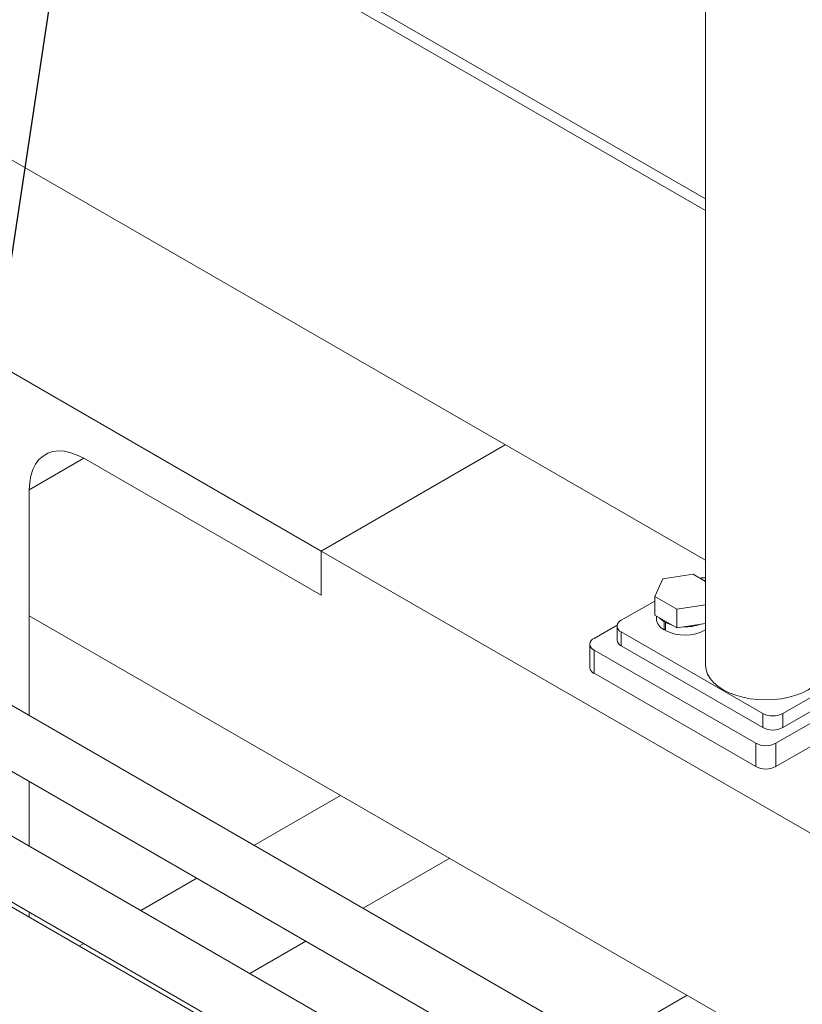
# Model space of a CAD drawing. Header units: millimetres. Extents: x 525 to 29324, y 175 to 20618.
# Tile 55 of 220: x 5165 to 6124, y 7841 to 9047. Entities that reach past the tile are written whole.
import ezdxf

# ---------------------------------------------------------------- set-up
doc = ezdxf.new("R2010")
doc.units = ezdxf.units.MM
doc.linetypes.add('SLD-Continua', pattern=[0])
doc.layers.add('COTAS', color=1, linetype='SLD-Continua')
doc.styles.get("Standard").update_dxf_attribs({"font": 'ARIALN.TTF'})
doc.dimstyles.new('SLDDIMSTYLE0', dxfattribs={"dimtxt": 0.18, "dimasz": 122.5, "dimexe": 0, "dimexo": 0.0625, "dimgap": 0, "dimtad": 0, "dimtih": 1, "dimtoh": 1, "dimdec": 0, "dimrnd": 1e-09, "dimzin": 0, "dimdsep": 46, "dimtxsty": 'Standard', "dimsah": 1, "dimcen": 0.09, "dimadec": 0, "dimazin": 0, "dimtfac": 122.5, "dimtdec": 0, "dimtofl": 0, "dimtmove": 0, "dimatfit": 3, "dimfxl": 1, "dimfrac": 2, "dimtolj": 1, "dimtzin": 0, "dimarcsym": 0})

msp = doc.modelspace()

# ---------------------------------------------------------------- linework, layer by layer
at = {"color": 7, "linetype": 'SLD-Continua', "lineweight": 18, "ltscale": 35}
for p, q in [((6005.2, 9839.2), (6005.2, 8256.3)), ((4461.6, 9718.7), (6005.2, 8827.8)), ((4461.6, 9704.4), (6005.2, 8813.5)), ((6005.2, 8384.8), (4461.6, 9275.7)), ((5534.5, 8396.2), (4792, 8824.7)), ((5534.5, 8396.2), (4792, 8824.7)), ((5534.5, 8396.2), (4792, 8824.7)), ((5534.5, 8396.2), (4792, 8824.7)), ((5534.5, 8396.2), (4792, 8824.7)), ((5534.5, 8396.2), (5759.9, 8526.3)), ((5534.5, 8396.2), (5759.9, 8526.3)), ((5534.5, 8396.2), (5759.9, 8526.3)), ((5534.5, 8396.2), (5759.9, 8526.3)), ((5534.5, 8396.2), (5759.9, 8526.3)), ((5534.5, 8396.2), (5759.9, 8526.3)), ((5534.5, 8396.2), (5759.9, 8526.3)), ((5534.5, 8396.2), (5759.9, 8526.3)), ((5534.5, 8396.2), (5759.9, 8526.3)), ((5534.5, 8396.2), (5759.9, 8526.3)), ((5176.9, 8471.2), (5243.7, 8509.8)), ((5176.9, 8471.2), (5243.7, 8509.8)), ((5176.9, 8471.2), (5243.7, 8509.8)), ((5176.9, 8471.2), (5243.7, 8509.8)), ((5176.9, 8471.2), (5243.7, 8509.8)), ((5243.7, 8509.8), (5534.5, 8341.9)), ((5243.7, 8509.8), (5534.5, 8341.9)), ((5243.7, 8509.8), (5534.5, 8341.9)), ((5243.7, 8509.8), (5534.5, 8341.9)), ((5243.7, 8509.8), (5534.5, 8341.9)), ((5534.5, 8341.9), (5243.7, 8509.8)), ((5534.5, 8341.9), (5243.7, 8509.8)), ((5534.5, 8341.9), (5243.7, 8509.8)), ((5534.5, 8341.9), (5243.7, 8509.8)), ((5534.5, 8341.9), (5243.7, 8509.8)), ((5176.9, 8194.4), (5176.9, 8471.2)), ((5176.9, 8194.4), (5176.9, 8471.2)), ((5176.9, 8194.4), (5176.9, 8471.2)), ((5176.9, 8194.4), (5176.9, 8471.2)), ((5176.9, 8194.4), (5176.9, 8471.2)), ((5176.9, 8471.2), (5176.9, 8316.8)), ((5176.9, 8471.2), (5176.9, 8316.8)), ((5176.9, 8471.2), (5176.9, 8316.8)), ((5176.9, 8471.2), (5176.9, 8316.8)), ((5176.9, 8471.2), (5176.9, 8316.8)), ((5534.5, 8341.9), (5534.5, 8396.2)), ((5534.5, 8341.9), (5534.5, 8396.2)), ((5534.5, 8341.9), (5534.5, 8396.2)), ((5534.5, 8341.9), (5534.5, 8396.2)), ((5534.5, 8341.9), (5534.5, 8396.2)), ((5534.5, 8396.2), (5534.5, 8341.9)), ((7689, 7152.8), (5534.5, 8396.2)), ((5534.5, 8396.2), (5534.5, 8341.9)), ((7689, 7152.8), (5534.5, 8396.2)), ((5534.5, 8396.2), (5534.5, 8341.9)), ((7689, 7152.8), (5534.5, 8396.2)), ((5534.5, 8396.2), (5534.5, 8341.9)), ((7689, 7152.8), (5534.5, 8396.2)), ((5534.5, 8396.2), (5534.5, 8341.9)), ((7689, 7152.8), (5534.5, 8396.2)), ((5942.9, 8340.5), (5952.8, 8362)), ((5952.8, 8362), (5989.9, 8367.7)), ((5989.9, 8367.7), (6005.2, 8358.9)), ((5970, 8324.9), (5942.9, 8340.5)), ((5942.9, 8317.7), (5942.9, 8340.5)), ((5902, 8311.3), (5942.9, 8334.9)), ((6005.2, 8330.3), (5970, 8324.9)), ((7286.7, 7099.1), (5176.9, 8316.8)), ((7286.7, 7099.1), (5176.9, 8316.8)), ((7286.7, 7099.1), (5176.9, 8316.8)), ((7286.7, 7099.1), (5176.9, 8316.8)), ((7286.7, 7099.1), (5176.9, 8316.8)), ((5970, 8302), (5942.9, 8317.7)), ((5945, 8316.5), (5945, 8313.4)), ((5970, 8302), (5970, 8324.9)), ((5868.6, 8289.1), (5897.1, 8305.5)), ((5896.9, 8304.1), (5896.9, 8287)), ((5954.5, 8309.6), (5955.7, 8310.3)), ((5954.5, 8309.6), (5954.5, 8299.6)), ((5956, 8308.7), (5957.2, 8309.4)), ((5956, 8308.7), (5956, 8298.7)), ((6005.2, 8307.4), (5970, 8302)), ((6075.3, 8197), (5902, 8297)), ((5902, 8279.8), (5902, 8297)), ((5956, 8300.4), (5954.5, 8299.6)), ((5863.5, 8282), (5863.5, 8253.4)), ((6075.3, 8179.9), (5902, 8279.8)), ((6066.6, 8160.6), (5868.6, 8274.8)), ((5868.6, 8246.3), (5868.6, 8274.8)), ((6066.6, 8132), (5868.6, 8246.3)), ((6181.7, 8244.1), (6100, 8197)), ((7199, 7027.3), (5128.9, 8222.1)), ((6203.2, 8225.1), (6091.3, 8160.6)), ((6181.7, 8227), (6100, 8179.9)), ((6075.3, 8197), (6075.3, 8179.9)), ((6203.2, 8196.5), (6091.3, 8132)), ((6100, 8179.9), (6100, 8197)), ((5093.9, 8161.4), (7129, 6986.9)), ((6066.6, 8160.6), (6066.6, 8132)), ((6091.3, 8132), (6091.3, 8160.6)), ((7060.4, 6947.3), (4990.3, 8142.1)), ((5176.9, 8034.4), (5176.9, 8113.5)), ((5176.9, 8034.4), (5176.9, 8113.5)), ((5176.9, 8034.4), (5176.9, 8113.5)), ((5176.9, 8034.4), (5176.9, 8113.5)), ((5176.9, 8034.4), (5176.9, 8113.5)), ((5452.1, 8035.5), (5558.2, 8096.7)), ((5452.1, 8035.5), (5558.2, 8096.7)), ((5452.1, 8035.5), (5558.2, 8096.7)), ((5452.1, 8035.5), (5558.2, 8096.7)), ((5452.1, 8035.5), (5558.2, 8096.7)), ((4955.3, 8081.4), (7021.9, 6888.7)), ((7021.9, 6882.5), (4976.2, 8063.2)), ((5585.8, 7958.4), (5691.9, 8019.6)), ((5585.8, 7958.4), (5691.9, 8019.6)), ((5585.8, 7958.4), (5691.9, 8019.6)), ((5585.8, 7958.4), (5691.9, 8019.6)), ((5585.8, 7958.4), (5691.9, 8019.6)), ((5313.5, 7955.5), (5382.1, 7995.1)), ((5313.5, 7955.5), (5382.1, 7995.1)), ((5313.5, 7955.5), (5382.1, 7995.1)), ((5313.5, 7955.5), (5382.1, 7995.1)), ((5313.5, 7955.5), (5382.1, 7995.1)), ((5176.9, 7947.3), (5176.9, 7953.6)), ((5176.9, 7947.3), (5176.9, 7953.6)), ((5176.9, 7947.3), (5176.9, 7953.6)), ((5176.9, 7947.3), (5176.9, 7953.6)), ((5176.9, 7947.3), (5176.9, 7953.6)), ((5447.2, 7878.4), (5515.8, 7917.9)), ((5447.2, 7878.4), (5515.8, 7917.9)), ((5447.2, 7878.4), (5515.8, 7917.9)), ((5447.2, 7878.4), (5515.8, 7917.9)), ((5447.2, 7878.4), (5515.8, 7917.9)), ((5238.1, 7912), (5243.5, 7915.1)), ((5238.1, 7912), (5243.5, 7915.1)), ((5238.1, 7912), (5243.5, 7915.1)), ((5238.1, 7912), (5243.5, 7915.1)), ((5238.1, 7912), (5243.5, 7915.1)), ((5876.6, 7790.5), (5982.7, 7851.7)), ((5876.6, 7790.5), (5982.7, 7851.7)), ((5876.6, 7790.5), (5982.7, 7851.7)), ((5876.6, 7790.5), (5982.7, 7851.7)), ((5876.6, 7790.5), (5982.7, 7851.7))]:
    msp.add_line(p, q, dxfattribs=at)
at = {"color": 7, "linetype": 'SLD-Continua', "lineweight": 18, "ltscale": 35, "flags": 128}
for points in [[(5176.9, 8471.2), (5177.4, 8480.2), (5178.8, 8488.5), (5181.2, 8496), (5184.5, 8502.6), (5188.7, 8508.2), (5193.7, 8512.6), (5199.4, 8515.9), (5205.7, 8518), (5212.6, 8518.8), (5220, 8518.4), (5227.7, 8516.7), (5235.6, 8513.8), (5243.7, 8509.8)], [(5176.9, 8471.2), (5177.4, 8480.2), (5178.8, 8488.5), (5181.2, 8496), (5184.5, 8502.6), (5188.7, 8508.2), (5193.7, 8512.6), (5199.4, 8515.9), (5205.7, 8518), (5212.6, 8518.8), (5220, 8518.4), (5227.7, 8516.7), (5235.6, 8513.8), (5243.7, 8509.8)], [(5176.9, 8471.2), (5177.4, 8480.2), (5178.8, 8488.5), (5181.2, 8496), (5184.5, 8502.6), (5188.7, 8508.2), (5193.7, 8512.6), (5199.4, 8515.9), (5205.7, 8518), (5212.6, 8518.8), (5220, 8518.4), (5227.7, 8516.7), (5235.6, 8513.8), (5243.7, 8509.8)], [(5176.9, 8471.2), (5177.4, 8480.2), (5178.8, 8488.5), (5181.2, 8496), (5184.5, 8502.6), (5188.7, 8508.2), (5193.7, 8512.6), (5199.4, 8515.9), (5205.7, 8518), (5212.6, 8518.8), (5220, 8518.4), (5227.7, 8516.7), (5235.6, 8513.8), (5243.7, 8509.8)], [(5176.9, 8471.2), (5177.4, 8480.2), (5178.8, 8488.5), (5181.2, 8496), (5184.5, 8502.6), (5188.7, 8508.2), (5193.7, 8512.6), (5199.4, 8515.9), (5205.7, 8518), (5212.6, 8518.8), (5220, 8518.4), (5227.7, 8516.7), (5235.6, 8513.8), (5243.7, 8509.8)], [(6001.8, 8360.8), (6002.8, 8360.6), (6005.2, 8359.9)], [(5954.5, 8309.6), (5950.4, 8312.6), (5948.7, 8314.3)], [(5964.2, 8305.4), (5961.2, 8306.4), (5956, 8308.7)], [(6005.2, 8256.3), (6005.8, 8250.7), (6007.7, 8245.3), (6010.8, 8240), (6015.1, 8235), (6020.4, 8230.4), (6026.8, 8226.2), (6034, 8222.5), (6042.1, 8219.4), (6050.7, 8216.9), (6059.9, 8215.1), (6069.3, 8214.1), (6079, 8213.7), (6088.6, 8214.1), (6098.1, 8215.1), (6107.2, 8216.9), (6115.9, 8219.4), (6123.9, 8222.5), (6131.1, 8226.2), (6137.5, 8230.4), (6142.9, 8235), (6147.1, 8240), (6150.2, 8245.3), (6152.1, 8250.7), (6152.7, 8256.3)]]:
    msp.add_lwpolyline(points, dxfattribs=at)
at = {"color": 7, "linetype": 'SLD-Continua', "lineweight": 18, "ltscale": 1225}
for centre, radius, start, end in [((6004.7, 8334.1), 29.4, 89.0617, 102.4428), ((5904.7, 8304.1), 7.64, 110.7714, 249.2286), ((5961.4, 8314.5), 16.4, 183.7205, 245.2911), ((5980.3, 8358.5), 55.3, 267.6628, 289.919), ((5979.9, 8346.5), 53.4, 243.3737, 298.2381), ((5871.3, 8282), 7.64, 110.7714, 249.2286), ((5905.6, 8287.9), 8.8, 185.7011, 245.6335), ((5872.2, 8254.3), 8.8, 185.6973, 245.6369), ((6087.6, 8220.9), 26.9, 242.6156, 297.3844), ((6087.6, 8203.7), 26.9, 242.616, 297.384), ((6079, 8184.5), 26.9, 242.6156, 297.3844), ((6079, 8155.9), 26.9, 242.6156, 297.3844)]:
    msp.add_arc(centre, radius, start, end, dxfattribs=at)

# ---------------------------------------------------------------- leaders
at = {"layer": 'COTAS', "ltscale": 35}
msp.add_leader([(5076.9, 8237.2), (5333.7, 9938.7)], dimstyle='SLDDIMSTYLE0', dxfattribs=at)

doc.saveas('drawing.dxf')
